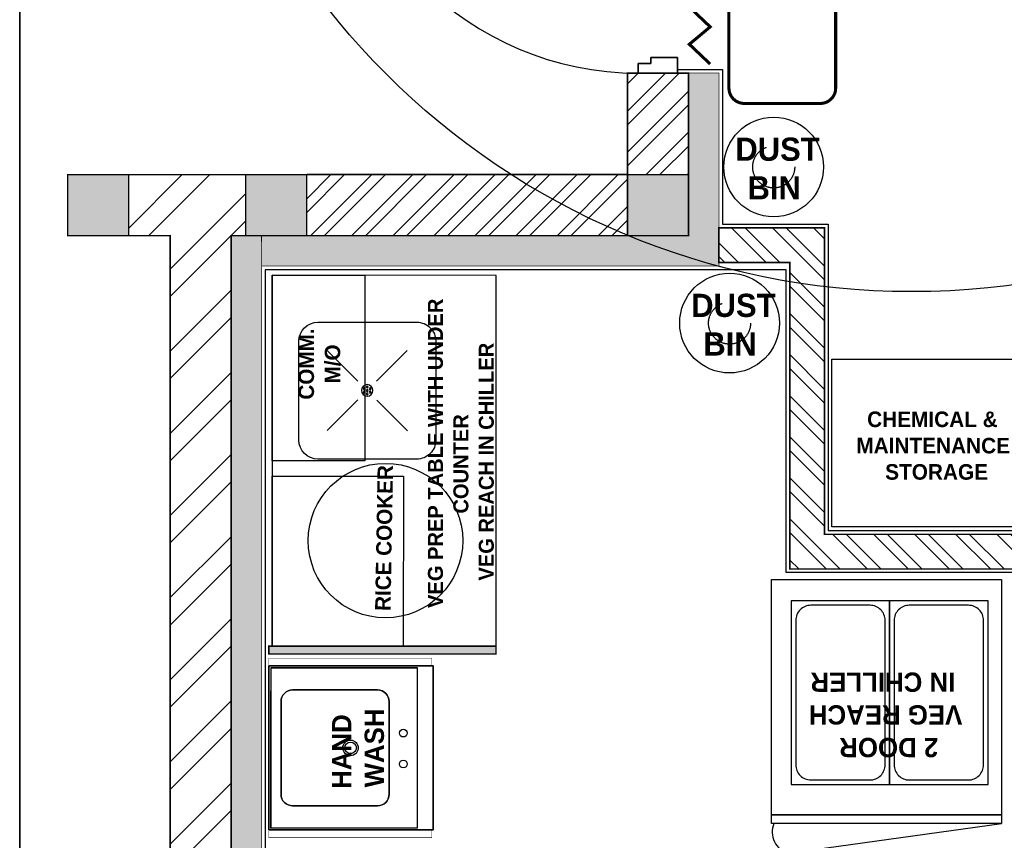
# Model space of a CAD drawing. Header units: millimetres. Extents: x -115221 to 194496, y -122556 to 375476.
# Tile 70 of 169: x 99695 to 102924, y -39020 to -36329. Entities that reach past the tile are written whole.
import ezdxf

# ---------------------------------------------------------------- set-up
doc = ezdxf.new("R2010")
doc.units = ezdxf.units.MM
doc.linetypes.add('Dash2', pattern=[3, 1.5, -1.5])
for name, color, linetype in [('FUR R0', 8, 'Continuous'), ('MODULAR SPRINKLER', 1, 'Continuous'), ('MODULAR SPRINKLER COVERAGE', 1, 'Continuous'), ('WWDS FURNITURE LAYOUT', 8, 'Continuous')]:
    doc.layers.add(name, color=color, linetype=linetype)
doc.styles.add('har', font='GOTHICB.TTF')

# ---------------------------------------------------------------- blocks, each defined once
blk = doc.blocks.new('NIA_Break Line w Scale - 1-100-21829179-F_B-13 PLAN')
at = {"layer": 'FUR R0'}
for p, q in [((6839.8, 266.7), (484.5, 266.7)), ((484.5, 266.7), (6839.8, 266.7))]:
    blk.add_line(p, q, dxfattribs=at)
blk = doc.blocks.new('veg reach in chileerr')
at = {"layer": 'FUR R0'}
blk.add_line((-1748880.68, -980092.99, 0), (-1748876.85, -980120.59, 0), dxfattribs=at)
at = {"layer": 'FUR R0', "elevation": 0}
for points in [[(-1748875.71, -980090.82), (-1748875.71, -980120.59), (-1748876.85, -980120.59), (-1748876.85, -980090.82)], [(-1748845.26, -980090.82), (-1748845.26, -980120.59), (-1748875.71, -980120.59), (-1748875.71, -980090.82)], [(-1748848, -980106.1), (-1748848, -980093.36), (-1748871.79, -980093.36), (-1748871.79, -980106.1)], [(-1748848, -980118.85), (-1748848, -980106.1), (-1748871.79, -980106.1), (-1748871.79, -980118.85)]]:
    blk.add_lwpolyline(points, close=True, dxfattribs=at)
for points in [[(-1748848.59, -980103.56), (-1748848.59, -980095.91, 0.414214), (-1748850.55, -980093.95), (-1748869.24, -980093.95, 0.414214), (-1748871.2, -980095.91), (-1748871.2, -980103.56, 0.414214), (-1748869.24, -980105.52), (-1748850.55, -980105.52, 0.414214)], [(-1748848.59, -980116.3), (-1748848.59, -980108.65, 0.414214), (-1748850.55, -980106.69), (-1748869.24, -980106.69, 0.414214), (-1748871.2, -980108.65), (-1748871.2, -980116.3, 0.414214), (-1748869.24, -980118.26), (-1748850.55, -980118.26, 0.414214)]]:
    blk.add_lwpolyline(points, format="xyb", close=True, dxfattribs=at)
at = {"layer": 'FUR R0'}
blk.add_arc((-1748877.93, -980093.77, 0), 2.87, 67.912, 164.1011, dxfattribs=at)
blk = doc.blocks.new('NIA-AR-DOOR-HOLLOW_METAL_SINGLE - NIA-AR-DOOR-D3a_1000Wx2100H-14814862-F_B-14 PLAN')
at = {"layer": 'FUR R0'}
for p, q in [((-500, 25), (-500, -100)), ((-450, 25), (-500, 25)), ((-500, 25), (-450, 25)), ((-500, -100), (-500, 25)), ((-500, -100), (-500, 25)), ((-500, 25), (-450, 25)), ((-450, -60), (-450, 25)), ((-450, 25), (-450, -60)), ((-450, 25), (-450, -60)), ((450, 25), (500, 25)), ((450, -60), (450, 25)), ((500, 25), (450, 25)), ((450, 25), (450, -60)), ((450, -60), (450, 25)), ((450, 25), (500, 25)), ((500, 25), (500, -100)), ((500, -100), (500, 25)), ((500, 25), (500, -100)), ((-470, -100), (-470, -60)), ((-470, -60), (-450, -60)), ((-450, -60), (-470, -60)), ((-470, -60), (-470, -100)), ((-470, -60), (-470, -100)), ((-450, -60), (-470, -60)), ((470, -60), (450, -60)), ((450, -60), (470, -60)), ((470, -60), (450, -60)), ((470, -100), (470, -60)), ((470, -60), (470, -100)), ((470, -100), (470, -60)), ((-500, -100), (-470, -100)), ((-470, -100), (-500, -100)), ((-470, -100), (-500, -100)), ((-470, -1070), (-470, -100)), ((-470, -100), (-430, -100)), ((-430, -100), (-430, -1070)), ((500, -100), (470, -100)), ((470, -100), (500, -100)), ((500, -100), (470, -100)), ((-430, -1070), (-470, -1070))]:
    blk.add_line(p, q, dxfattribs=at)
blk.add_arc((-470, -100), 970, 270, 360, dxfattribs=at)
blk = doc.blocks.new('KKLL')
for p, q in [((13950.34, -407.74), (13963.14, -407.74)), ((13947.88, -423), (13947.88, -410.2)), ((13965.6, -410.2), (13965.6, -423)), ((13951.58, -411.39), (13955.55, -415.36)), ((13961.95, -411.39), (13957.98, -415.36)), ((13951.56, -421.79), (13955.53, -417.82)), ((13961.95, -421.77), (13957.98, -417.8)), ((13963.14, -425.46), (13950.34, -425.46))]:
    blk.add_line(p, q)
blk.add_lwpolyline([(13971.67, -404.26), (13923.67, -404.26), (13923.67, -433.26), (13971.67, -433.26), (13971.67, -404.26)])
for points in [[(13923.67, -421.26), (13923.67, -404.26), (13945.67, -404.26), (13945.67, -421.26)], [(13947.67, -416.27), (13947.67, -404.26), (13971.67, -404.26), (13971.67, -416.27)]]:
    blk.add_lwpolyline(points, close=True)
blk.add_circle((13937.33, -418.95), 10)
at = {"extrusion": (0, 0, -1)}
for centre, major_axis, start_param, end_param in [((13950.34, -410.2), (-1.74, 1.74), 5.497782, 7.068578), ((13963.14, -410.2), (1.74, 1.74), -0.785403, 0.785393), ((13956.77, -416.58), (-0.529, 0.529), 4.712389, 10.995574), ((13956.33, -416.58), (-0.0784, 0.0784), 4.712389, 10.995574), ((13956.55, -416.2), (0.0784, 0.0784), 1.570796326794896, 7.853981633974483), ((13956.77, -416.58), (-0.0784, 0.0784), 4.712389, 10.995574), ((13956.99, -416.2), (0.0784, 0.0784), 1.570796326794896, 7.853981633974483), ((13957.21, -416.58), (0.0784, 0.0784), 1.570796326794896, 7.853981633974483), ((13956.55, -416.96), (-0.0784, 0.0784), 4.712389, 10.995574), ((13956.99, -416.96), (-0.0784, 0.0784), 4.712389, 10.995574), ((13950.34, -423), (1.74, 1.74), 2.356189, 3.926986), ((13963.14, -423), (-1.74, 1.74), 2.356189, 3.926986)]:
    blk.add_ellipse(centre, major_axis=major_axis, ratio=1, start_param=start_param, end_param=end_param, dxfattribs=at)
blk = doc.blocks.new('vegghndwshh')
at = {"layer": 'FUR R0'}
for p, q in [((32502.8, 15628.35, 0), (32502.8, 15647.35, 0)), ((32502.8, 15647.35, 0), (32520.55, 15647.35, 0)), ((32523.55, 15647.35, 0), (32523.55, 15628.35, 0)), ((32502.8, 15628.35, 0), (32520.55, 15628.35, 0))]:
    blk.add_line(p, q, dxfattribs=at)
at = {"layer": 'FUR R0', "elevation": 0}
for points in [[(32523.8, 15626.35), (32502.55, 15626.35), (32502.55, 15647.6), (32523.8, 15647.6)], [(32502.55, 15626.35), (32523.8, 15626.35), (32523.8, 15647.6), (32502.55, 15647.6)], [(32502.8, 15628.35), (32523.55, 15628.35), (32523.55, 15647.35), (32502.8, 15647.35)]]:
    blk.add_lwpolyline(points, close=True, dxfattribs=at)
for points in [[(32520.67, 15644.53), (32520.67, 15633.53, -0.414214), (32519.17, 15632.03), (32507.17, 15632.03, -0.414214), (32505.67, 15633.53), (32505.67, 15644.53, -0.414214), (32507.17, 15646.03), (32519.17, 15646.03, -0.414214)], [(32505.67, 15644.53), (32505.67, 15633.53, 0.414214), (32507.17, 15632.03), (32519.17, 15632.03, 0.414214), (32520.67, 15633.53), (32520.67, 15644.53, 0.414214), (32519.17, 15646.03), (32507.17, 15646.03, 0.414214)]]:
    blk.add_lwpolyline(points, format="xyb", close=True, dxfattribs=at)
at = {"layer": 'FUR R0'}
for centre, radius in [((32513.17, 15637.03, 0), 1), ((32513.17, 15637.03, 0), 0.75), ((32511.08, 15630.19, 0), 0.5), ((32515.08, 15630.19, 0), 0.5)]:
    blk.add_circle(centre, radius, dxfattribs=at)
blk = doc.blocks.new('FUR R0')
at = {"layer": 'WWDS FURNITURE LAYOUT'}
h = blk.add_hatch(color=8, dxfattribs=at)
h.dxf.hatch_style = 1
h.paths.add_polyline_path([(-7200, 592.9), (-7200, -40.1), (-8700, -40.1), (-8700, 59.9), (-7300, 59.9), (-7300, 592.9)])
h = blk.add_hatch(dxfattribs=at)
h.set_pattern_fill('ANSI32', color=8, scale=10, angle=180)
h.set_pattern_definition([(225, (1979671.92, 2797437.85), (67.351921, -67.351921), []), (225, (1979627.02, 2797437.85), (67.351921, -67.351921), [])])
h.paths.add_polyline_path([(-7500, 592.9), (-7300, 592.9), (-7300, 259.9), (-7500, 259.9)])
h = blk.add_hatch(color=8, dxfattribs=at)
h.dxf.hatch_style = 1
h.paths.add_polyline_path([(-9136, 59.9), (-9336, 59.9), (-9336, 259.9), (-9136, 259.9)])
h = blk.add_hatch(dxfattribs=at)
h.set_pattern_fill('ANSI32', color=8, scale=20, angle=180)
h.set_pattern_definition([(225, (1670971.06, 2824817.45), (134.703842, -134.703842), []), (225, (1670881.26, 2824817.45), (134.703842, -134.703842), [])])
h.paths.add_polyline_path([(-8752, 59.9), (-8800, 59.9), (-8800, -2920.3), (-9000, -2920.3), (-9000, 59.9), (-9136, 59.9), (-9136, 259.9), (-8752, 259.9)])
h = blk.add_hatch(color=8, dxfattribs=at)
h.dxf.hatch_style = 1
h.paths.add_polyline_path([(-8552, 59.9), (-8752, 59.9), (-8752, 259.9), (-8552, 259.9)])
h = blk.add_hatch(dxfattribs=at)
h.set_pattern_fill('ANSI32', color=8, scale=10, angle=180)
h.set_pattern_definition([(225, (1979671.92, 2798471.85), (67.351921, -67.351921), []), (225, (1979627.02, 2798471.85), (67.351921, -67.351921), [])])
h.paths.add_polyline_path([(-7500, 259.9), (-8552, 259.9), (-8552, 59.9), (-7500, 59.9)])
h = blk.add_hatch(color=8, dxfattribs=at)
h.dxf.hatch_style = 1
h.paths.add_polyline_path([(-7300, 59.9), (-7500, 59.9), (-7500, 259.9), (-7300, 259.9)])
at = {"layer": 'WWDS FURNITURE LAYOUT', "ltscale": 50}
h = blk.add_hatch(dxfattribs=at)
h.set_pattern_fill('ANSI32', color=8, scale=10, angle=90)
h.set_pattern_definition([(135, (-1707085.58, -2849989.47), (-67.351921, -67.351921), []), (135, (-1707085.58, -2849944.57), (-67.351921, -67.351921), [])])
h.paths.add_polyline_path([(-7200, 85.6), (-6853.9, 85.6), (-6853.9, -919.4), (-5200.6, -919.4), (-5200.6, -246.4), (-5086.8, -246.4), (-5086.8, -919.4), (-4052.6, -919.4), (-4052.6, -1033.2), (-6967.7, -1033.2), (-6967.7, -28.1), (-7200, -28.1)])
at = {"layer": 'WWDS FURNITURE LAYOUT'}
h = blk.add_hatch(color=8, dxfattribs=at)
h.dxf.hatch_style = 1
h.paths.add_polyline_path([(-8699.5, -40.1), (-8700, -40.1), (-8700, -5900.5), (-8800, -5900.5), (-8800, 59.9), (-8700.5, 59.9)])
at = {"layer": 'WWDS FURNITURE LAYOUT', "ltscale": 50}
h = blk.add_hatch(color=8, dxfattribs=at)
h.dxf.hatch_style = 1
h.paths.add_polyline_path([(-7931.2, -1311.9), (-8676, -1311.9), (-8676, -1286.5), (-7931.2, -1286.4)])
at = {"layer": 'WWDS FURNITURE LAYOUT', "color": 8}
blk.add_line((-7500, 259.9), (-8552, 259.9), dxfattribs=at)
at = {"layer": 'WWDS FURNITURE LAYOUT', "color": 8, "ltscale": 50, "const_width": 10}
blk.add_lwpolyline([(-6817.1, 1643.5), (-6817.1, 543.5, -0.414214), (-6867.1, 493.5), (-7117.1, 493.5, -0.414214), (-7167.1, 543.5), (-7167.1, 1643.5, -0.414214), (-7117.1, 1693.5), (-6867.1, 1693.5, -0.414214)], format="xyb", close=True, dxfattribs=at)
blk.add_lwpolyline([(-7228.6, 1598.5), (-7297, 1541.5), (-7228.6, 1476.5), (-7297, 1419.5), (-7228.6, 1354.5), (-7297, 1297.5), (-7228.6, 1232.5), (-7297, 1175.5), (-7228.6, 1110.5), (-7297, 1053.5), (-7228.6, 988.5), (-7297, 931.5), (-7228.6, 866.5), (-7297, 809.5), (-7228.6, 744.5), (-7297, 687.5), (-7228.6, 622.5)], dxfattribs=at)
at = {"layer": 'WWDS FURNITURE LAYOUT', "color": 8}
for points, const_width in [([(-7200, 592.9), (-7200, -40.1), (-8700, -40.1), (-8700, 59.9), (-7300, 59.9), (-7300, 592.9)], 2), ([(-7500, 592.9), (-7300, 592.9), (-7300, 259.9), (-7500, 259.9)], 5), ([(-8752, 59.9), (-8800, 59.9), (-8800, -2920.3), (-9000, -2920.3), (-9000, 59.9), (-9136, 59.9), (-9136, 259.9), (-8752, 259.9)], 5), ([(-7500, 259.9), (-8552, 259.9), (-8552, 59.9), (-7500, 59.9)], 5), ([(-7200, 85.6), (-6853.9, 85.6), (-6853.9, -919.4), (-5200.6, -919.4), (-5200.6, -246.4), (-5086.8, -246.4), (-5086.8, -919.4), (-4052.6, -919.4), (-4052.6, -1033.2), (-6967.7, -1033.2), (-6967.7, -28.1), (-7200, -28.1)], 5.07), ([(-8699.5, -40.1), (-8700, -40.1), (-8700, -5900.5), (-8800, -5900.5), (-8800, 59.9), (-8700.5, 59.9)], 2)]:
    blk.add_lwpolyline(points, close=True, dxfattribs=dict(at, const_width=const_width))
blk.add_lwpolyline([(-7335.4, 604.9), (-7188, 604.9), (-7188, 97.6), (-6841.9, 97.6), (-6841.9, -907.4), (-5212.6, -907.4), (-5212.6, -234.4), (-5074.8, -234.4), (-5074.8, -907.4), (-4040.6, -907.4), (-4040.6, -1045.2), (-6979.7, -1045.2), (-6979.7, -52.1), (-8688, -52.1), (-8688, -3702.7), (-7764.6, -3702.7), (-7764.6, -3840.5), (-8688, -3840.5), (-8688, -5900.5), (-6775, -5900.5)], dxfattribs=at)
at = {"layer": 'WWDS FURNITURE LAYOUT', "color": 8, "lineweight": 70, "const_width": 5}
for points in [[(-9136, 59.9), (-9336, 59.9), (-9336, 259.9), (-9136, 259.9)], [(-8552, 59.9), (-8752, 59.9), (-8752, 259.9), (-8552, 259.9)], [(-7300, 59.9), (-7500, 59.9), (-7500, 259.9), (-7300, 259.9)]]:
    blk.add_lwpolyline(points, close=True, dxfattribs=at)
at = {"layer": 'WWDS FURNITURE LAYOUT', "color": 8}
blk.add_lwpolyline([(-6829.9, -345.4), (-6079.9, -345.4), (-6079.9, -895.4), (-6829.9, -895.4)], close=True, dxfattribs=at)
at = {"layer": 'WWDS FURNITURE LAYOUT', "color": 8, "linetype": 'Continuous', "lineweight": 0, "ltscale": 8, "const_width": 5}
blk.add_lwpolyline([(-7931.2, -1311.9), (-8676, -1311.9), (-8676, -1286.5), (-7931.2, -1286.4)], close=True, dxfattribs=at)
at = {"layer": 'WWDS FURNITURE LAYOUT', "color": 8, "ltscale": 10, "const_width": 1.58}
for points in [[(-8676, -1350.8), (-8141.7, -1350.7), (-8141.7, -1325.4), (-8676, -1325.5)], [(-8676, -1889.1), (-8141.7, -1889.2), (-8141.7, -1914.5), (-8676, -1914.5)]]:
    blk.add_lwpolyline(points, close=True, dxfattribs=at)
at = {"layer": 'WWDS FURNITURE LAYOUT', "color": 8, "ltscale": 200}
for centre in [(-7020.3, 285.1, 0), (-7165.1, -227)]:
    blk.add_circle(centre, 163.5, dxfattribs=at)
at = {"layer": 'WWDS FURNITURE LAYOUT', "color": 8, "linetype": 'Dash2', "ltscale": 200}
for centre in [(-7020.3, 285.1, 0), (-7165.1, -227)]:
    blk.add_circle(centre, 68.9, dxfattribs=at)
at = {"layer": 'WWDS FURNITURE LAYOUT', "color": 8, "rotation": 270}
blk.add_blockref('NIA_Break Line w Scale - 1-100-21829179-F_B-13 PLAN', (-9760, 4417.3), dxfattribs=at)
at = {"layer": 'WWDS FURNITURE LAYOUT', "color": 8, "lineweight": 15, "xscale": 1.034000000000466, "yscale": 1.034000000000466, "zscale": 1.034000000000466, "rotation": 270}
blk.add_blockref('NIA-AR-DOOR-HOLLOW_METAL_SINGLE - NIA-AR-DOOR-D3a_1000Wx2100H-14814862-F_B-14 PLAN', (-7361.2, 1109.9), dxfattribs=at)
at = {"layer": 'WWDS FURNITURE LAYOUT', "color": 8, "linetype": 'ByBlock', "xscale": 25.33333333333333, "yscale": 25.33333333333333, "zscale": 25.33333333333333, "rotation": 89.99294673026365}
blk.add_blockref('KKLL', (-18950.4, -354017.9), dxfattribs=at)
at = {"layer": 'WWDS FURNITURE LAYOUT', "color": 8}
for name, p, xscale, yscale, zscale, rotation in [('veg reach in chileerr', (-24829777.6, 44306495.6, 0), 25.33333333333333, 25.33333333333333, 25.33333333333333, 89.99196019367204), ('vegghndwshh', (387845.5, -825231.3, 0), 25.33333333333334, 25.33333333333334, 25.33333333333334, 90.00803980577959)]:
    blk.add_blockref(name, p, dxfattribs=dict(at, xscale=xscale, yscale=yscale, zscale=zscale, rotation=rotation))
at = {"layer": 'WWDS FURNITURE LAYOUT', "color": 8, "style": 'har'}
for s, height, rotation, p in [('DUST', 76, 0.0332, (-7146.1, 305.3)), ('BIN', 76, 0.0332, (-7106.2, 178.7)), ('DUST', 76, 0.0332, (-7290.9, -206.8, 0)), ('VEG PREP TABLE WITH UNDER', 49.291, 90.008, (-8105.1, -1161.1, 0)), ('COMM.', 50.67, 90.008, (-8528, -477.8, 0)), ('BIN', 76, 0.0332, (-7251.1, -333.4, 0)), ('M/O', 50.67, 90.008, (-8442.1, -424.8, 0)), ('VEG REACH IN CHILLER', 49.291, 90.008, (-7938.3, -1071.2, 0)), ('CHEMICAL &', 51.01, 359.992, (-6713.8, -567.8)), ('COUNTER', 49.29, 90.008, (-8021.7, -851.6, 0)), ('MAINTENANCE', 51.012, 359.992, (-6749.3, -654.1)), ('STORAGE', 51.01, 359.992, (-6654.7, -740.4)), ('RICE COOKER', 50.667, 88.9906, (-8277.1, -1171.1)), ('IN CHILLER', 63.33, 180.0076, (-6424.7, -1372.7, 0)), ('VEG REACH', 63.33, 180.0076, (-6401.7, -1479.9, 0)), ('WASH', 63.33, 90.008, (-8298.6, -1749.5, 0)), ('HAND', 63.33, 90.008, (-8405.7, -1754.3, 0)), ('2 DOOR', 63.33, 180.0076, (-6480.7, -1587, 0))]:
    blk.add_text(s, height=height, rotation=rotation, dxfattribs=at).set_placement(p)
blk = doc.blocks.new('MODULAR SPRINKLER')
at = {"layer": 'MODULAR SPRINKLER COVERAGE', "color": 5}
blk.add_circle((0, 0), 96, dxfattribs=at)

msp = doc.modelspace()

# ---------------------------------------------------------------- block references
at = {"layer": 'MODULAR SPRINKLER', "xscale": 25.4, "yscale": 25.4, "zscale": 25.4}
msp.add_blockref('MODULAR SPRINKLER', (102621, -34782.2), dxfattribs=at)
at = {"layer": 'WWDS FURNITURE LAYOUT'}
msp.add_blockref('FUR R0', (109188.4, -37096.8), dxfattribs=at)

doc.saveas('drawing.dxf')
